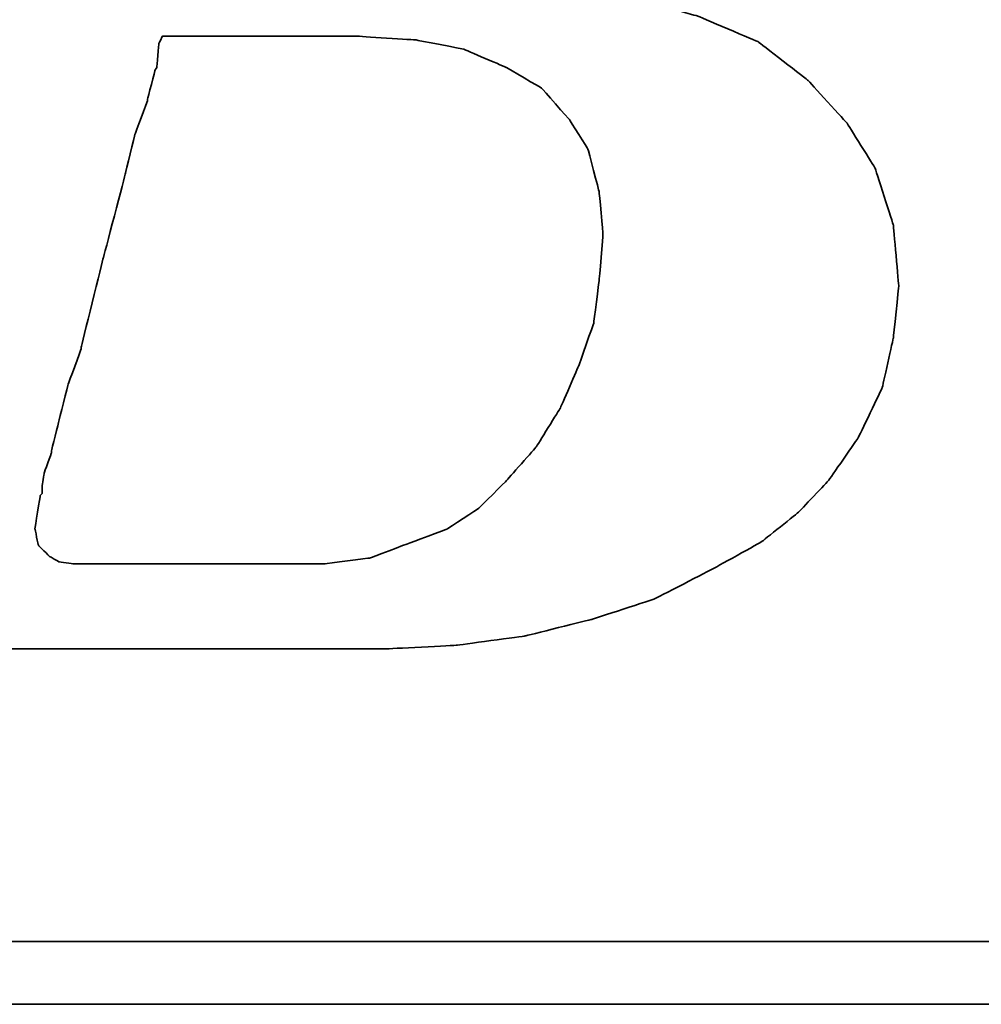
# Model space of a CAD drawing. Header units: millimetres. Extents: x 748 to 1024, y 329 to 423.
# Tile 29 of 52: x 956.03 to 957.21, y 360.04 to 361.25. Entities that reach past the tile are written whole.
import ezdxf

# ---------------------------------------------------------------- set-up
doc = ezdxf.new("R2010")
doc.units = ezdxf.units.MM
doc.header["$LTSCALE"] = 0.15
doc.layers.add('DIM', color=4, linetype='CONTINUOUS')
doc.layers.add('layer 1', color=7, linetype='CONTINUOUS')

# ---------------------------------------------------------------- blocks, each defined once
blk = doc.blocks.new('TBI MOTION logo(完整正式版)')
at = {"layer": 'layer 1', "color": 22, "lineweight": 35}
for points, knots in [([(-64.65375, -6.86375), (-64.65375, -6.86375), (-64.84375, -7.29625), (-64.84375, -7.29625), (-64.84375, -7.29625), (-64.84375, -7.29625), (-64.86875, -7.34375), (-64.86875, -7.34375), (-64.86875, -7.34375), (-64.86875, -7.34375), (-64.86875, -7.36875), (-64.86875, -7.36875), (-64.86875, -7.36875), (-64.86875, -7.36875), (-65.15375, -7.65375), (-65.15375, -7.65375), (-65.15375, -7.65375), (-65.15375, -7.65375), (-65.17875, -7.65375), (-65.17875, -7.65375), (-65.17875, -7.65375), (-65.17875, -7.65375), (-65.20375, -7.67875), (-65.20375, -7.67875), (-65.20375, -7.67875), (-65.20375, -7.67875), (-65.58875, -7.87125), (-65.58875, -7.87125), (-65.58875, -7.87125), (-65.58875, -7.87125), (-65.63375, -7.87125), (-65.63375, -7.87125), (-65.63375, -7.87125), (-65.63375, -7.87125), (-65.65875, -7.89375), (-65.65875, -7.89375), (-65.65875, -7.89375), (-65.65875, -7.89375), (-66.09375, -7.94375), (-66.09375, -7.94375), (-66.09375, -7.94375), (-66.09375, -7.94375), (-66.11375, -7.94375), (-66.11375, -7.94375), (-66.11375, -7.94375), (-66.11375, -7.94375), (-66.16375, -7.94375), (-66.16375, -7.94375), (-66.16375, -7.94375), (-66.16375, -7.94375), (-66.30875, -7.94375), (-66.30875, -7.94375), (-66.30875, -7.94375), (-66.30875, -7.94375), (-66.69375, -7.94375), (-66.69375, -7.94375), (-66.69375, -7.94375), (-66.69375, -7.94375), (-67.07375, -7.94375), (-67.07375, -7.94375), (-67.07375, -7.94375), (-67.07375, -7.94375), (-67.12375, -7.94375), (-67.12375, -7.94375), (-67.12375, -7.94375), (-67.12375, -7.94375), (-67.12375, -7.96625), (-67.12375, -7.96625), (-67.12375, -7.96625), (-67.12375, -7.96625), (-67.14875, -7.99125), (-67.14875, -7.99125), (-67.14875, -7.99125), (-67.14875, -7.99125), (-67.24375, -8.34875), (-67.24375, -8.34875), (-67.24375, -8.34875), (-67.24375, -8.34875), (-67.31375, -8.68625), (-67.31375, -8.68625), (-67.31375, -8.68625), (-67.31375, -8.68625), (-67.26875, -8.68625), (-67.26875, -8.68625), (-67.26875, -8.68625), (-67.26875, -8.68625), (-67.07375, -8.68625), (-67.07375, -8.68625), (-67.07375, -8.68625), (-67.07375, -8.68625), (-66.54875, -8.68625), (-66.54875, -8.68625), (-66.54875, -8.68625), (-66.54875, -8.68625), (-65.82625, -8.68625), (-65.82625, -8.68625), (-65.82625, -8.68625), (-65.82625, -8.68625), (-65.01375, -8.68625), (-65.01375, -8.68625), (-65.01375, -8.68625), (-65.01375, -8.68625), (-64.05375, -8.68625), (-64.05375, -8.68625), (-64.05375, -8.68625), (-64.05375, -8.68625), (-62.08375, -8.68625), (-62.08375, -8.68625), (-62.08375, -8.68625), (-62.08375, -8.68625), (-60.06875, -8.68625), (-60.06875, -8.68625), (-60.06875, -8.68625), (-60.06875, -8.68625), (-59.10875, -8.68625), (-59.10875, -8.68625), (-59.10875, -8.68625), (-59.10875, -8.68625), (-58.29375, -8.68625), (-58.29375, -8.68625), (-58.29375, -8.68625), (-58.29375, -8.68625), (-57.57375, -8.68625), (-57.57375, -8.68625), (-57.57375, -8.68625), (-57.57375, -8.68625), (-57.04875, -8.68625), (-57.04875, -8.68625), (-57.04875, -8.68625), (-57.04875, -8.68625), (-56.85375, -8.68625), (-56.85375, -8.68625), (-56.85375, -8.68625), (-56.85375, -8.68625), (-56.70875, -8.68625), (-56.70875, -8.68625), (-56.70875, -8.68625), (-56.70875, -8.68625), (-56.61375, -8.68625), (-56.61375, -8.68625), (-56.61375, -8.68625), (-56.61375, -8.68625), (-56.56875, -8.68625), (-56.56875, -8.68625), (-56.56875, -8.68625), (-56.56875, -8.68625), (-55.65375, -8.63875), (-55.65375, -8.63875), (-55.65375, -8.63875), (-55.65375, -8.63875), (-54.76875, -8.51875), (-54.76875, -8.51875), (-54.76875, -8.51875), (-54.76875, -8.51875), (-53.90375, -8.30375), (-53.90375, -8.30375), (-53.90375, -8.30375), (-53.90375, -8.30375), (-53.08875, -8.03875), (-53.08875, -8.03875), (-53.08875, -8.03875), (-53.08875, -8.03875), (-52.34375, -7.65375), (-52.34375, -7.65375), (-52.34375, -7.65375), (-52.34375, -7.65375), (-51.69875, -7.29625), (-51.69875, -7.29625), (-51.69875, -7.29625), (-51.69875, -7.29625), (-51.21875, -6.91125), (-51.21875, -6.91125), (-51.21875, -6.91125), (-51.21875, -6.91125), (-50.83375, -6.50375), (-50.83375, -6.50375), (-50.83375, -6.50375), (-50.83375, -6.50375), (-50.44875, -5.94875), (-50.44875, -5.94875), (-50.44875, -5.94875), (-50.44875, -5.94875), (-50.13875, -5.30375), (-50.13875, -5.30375), (-50.13875, -5.30375), (-50.13875, -5.30375), (-49.99375, -4.65375), (-49.99375, -4.65375), (-49.99375, -4.65375), (-49.99375, -4.65375), (-49.92375, -3.98375), (-49.92375, -3.98375), (-49.92375, -3.98375), (-49.92375, -3.98375), (-49.99375, -3.19374), (-49.99375, -3.19374), (-49.99375, -3.19374), (-49.99375, -3.19374), (-50.23374, -2.44874), (-50.23374, -2.44874), (-50.23374, -2.44874), (-50.23374, -2.44874), (-50.59375, -1.87374), (-50.59375, -1.87374), (-50.59375, -1.87374), (-50.59375, -1.87374), (-51.09875, -1.31874), (-51.09875, -1.31874), (-51.09875, -1.31874), (-51.09875, -1.31874), (-51.74375, -0.81875), (-51.74375, -0.81875), (-51.74375, -0.81875), (-51.74375, -0.81875), (-52.53875, -0.48125), (-52.53875, -0.48125), (-52.53875, -0.48125), (-52.53875, -0.48125), (-53.47375, -0.21875), (-53.47375, -0.21875), (-53.47375, -0.21875), (-53.47375, -0.21875), (-54.52875, -0.04874), (-54.52875, -0.04874), (-54.52875, -0.04874), (-54.52875, -0.04874), (-55.65375, 0.12125), (-55.65375, 0.12125), (-55.65375, 0.12125), (-55.65375, 0.12125), (-54.50375, 0.28624), (-54.50375, 0.28624), (-54.50375, 0.28624), (-54.50375, 0.28624), (-53.83375, 0.38124), (-53.83375, 0.38124), (-53.83375, 0.38124), (-53.83375, 0.38124), (-53.18375, 0.50125), (-53.18375, 0.50125), (-53.18375, 0.50125), (-53.18375, 0.50125), (-52.55875, 0.66874), (-52.55875, 0.66874), (-52.55875, 0.66874), (-52.55875, 0.66874), (-52.03375, 0.86124), (-52.03375, 0.86124), (-52.03375, 0.86124), (-52.03375, 0.86124), (-51.50374, 1.03124), (-51.50374, 1.03124), (-51.50374, 1.03124), (-51.50374, 1.03124), (-51.09875, 1.27125), (-51.09875, 1.27125), (-51.09875, 1.27125), (-51.09875, 1.27125), (-50.71375, 1.48624), (-50.71375, 1.48624), (-50.71375, 1.48624), (-50.71375, 1.48624), (-50.37625, 1.77625), (-50.37625, 1.77625), (-50.37625, 1.77625), (-50.37625, 1.77625), (-49.82375, 2.37625), (-49.82375, 2.37625), (-49.82375, 2.37625), (-49.82375, 2.37625), (-49.41875, 2.99625), (-49.41875, 2.99625), (-49.41875, 2.99625), (-49.41875, 2.99625), (-49.22375, 3.76625), (-49.22375, 3.76625), (-49.22375, 3.76625), (-49.22375, 3.76625), (-49.15375, 4.50874), (-49.15375, 4.50874), (-49.15375, 4.50874), (-49.15375, 4.50874), (-49.20375, 5.25125), (-49.20375, 5.25125), (-49.20375, 5.25125), (-49.20375, 5.25125), (-49.41875, 5.92625), (-49.41875, 5.92625), (-49.41875, 5.92625), (-49.41875, 5.92625), (-49.77875, 6.47625), (-49.77875, 6.47625), (-49.77875, 6.47625), (-49.77875, 6.47625), (-50.33125, 7.02624), (-50.33125, 7.02624), (-50.33125, 7.02624), (-50.33125, 7.02624), (-51.00125, 7.43625), (-51.00125, 7.43625), (-51.00125, 7.43625), (-51.00125, 7.43625), (-51.79375, 7.72625), (-51.79375, 7.72625), (-51.79375, 7.72625), (-51.79375, 7.72625), (-52.72875, 7.89124), (-52.72875, 7.89124), (-52.72875, 7.89124), (-52.72875, 7.89124), (-53.83375, 7.98625), (-53.83375, 7.98625), (-53.83375, 7.98625), (-53.83375, 7.98625), (-53.92875, 7.98625), (-53.92875, 7.98625), (-53.92875, 7.98625), (-53.92875, 7.98625), (-54.26375, 7.98625), (-54.26375, 7.98625), (-54.26375, 7.98625), (-54.26375, 7.98625), (-54.74375, 7.98625), (-54.74375, 7.98625), (-54.74375, 7.98625), (-54.74375, 7.98625), (-55.36875, 7.98625), (-55.36875, 7.98625), (-55.36875, 7.98625), (-55.36875, 7.98625), (-56.13375, 7.98625), (-56.13375, 7.98625), (-56.13375, 7.98625), (-56.13375, 7.98625), (-56.94875, 7.98625), (-56.94875, 7.98625), (-56.94875, 7.98625), (-56.94875, 7.98625), (-58.77625, 7.98625), (-58.77625, 7.98625), (-58.77625, 7.98625), (-58.77625, 7.98625), (-60.59875, 7.98625), (-60.59875, 7.98625), (-60.59875, 7.98625), (-60.59875, 7.98625), (-61.41375, 7.98625), (-61.41375, 7.98625), (-61.41375, 7.98625), (-61.41375, 7.98625), (-62.17875, 7.98625), (-62.17875, 7.98625), (-62.17875, 7.98625), (-62.17875, 7.98625), (-62.80375, 7.98625), (-62.80375, 7.98625), (-62.80375, 7.98625), (-62.80375, 7.98625), (-63.30625, 7.98625), (-63.30625, 7.98625), (-63.30625, 7.98625), (-63.30625, 7.98625), (-63.57375, 7.98625), (-63.57375, 7.98625), (-63.57375, 7.98625), (-63.57375, 7.98625), (-63.57375, 7.96375), (-63.57375, 7.96375), (-63.57375, 7.96375), (-63.57375, 7.96375), (-63.59875, 7.94125), (-63.59875, 7.94125), (-63.59875, 7.94125), (-63.59875, 7.94125), (-63.69375, 7.55625), (-63.69375, 7.55625), (-63.69375, 7.55625), (-63.69375, 7.55625), (-63.76375, 7.24624), (-63.76375, 7.24624), (-63.76375, 7.24624), (-63.76375, 7.24624), (-63.23875, 7.24624), (-63.23875, 7.24624), (-63.23875, 7.24624), (-63.23875, 7.24624), (-62.75875, 7.24624), (-62.75875, 7.24624), (-62.75875, 7.24624), (-62.75875, 7.24624), (-62.61125, 7.24624), (-62.61125, 7.24624), (-62.61125, 7.24624), (-62.61125, 7.24624), (-62.56625, 7.24624), (-62.56625, 7.24624), (-62.56625, 7.24624), (-62.56625, 7.24624), (-62.22875, 7.24624), (-62.22875, 7.24624), (-62.22875, 7.24624), (-62.22875, 7.24624), (-62.20375, 7.24624), (-62.20375, 7.24624), (-62.20375, 7.24624), (-62.20375, 7.24624), (-62.17875, 7.21875), (-62.17875, 7.21875), (-62.17875, 7.21875), (-62.17875, 7.21875), (-61.96375, 7.17125), (-61.96375, 7.17125), (-61.96375, 7.17125), (-61.96375, 7.17125), (-61.72375, 7.12624), (-61.72375, 7.12624), (-61.72375, 7.12624), (-61.72375, 7.12624), (-61.70375, 7.12624), (-61.70375, 7.12624), (-61.70375, 7.12624), (-61.70375, 7.12624), (-61.55875, 7.07624), (-61.55875, 7.07624), (-61.55875, 7.07624), (-61.55875, 7.07624), (-61.50875, 7.07624), (-61.50875, 7.07624), (-61.50875, 7.07624), (-61.50875, 7.07624), (-61.48375, 7.02624), (-61.48375, 7.02624), (-61.48375, 7.02624), (-61.48375, 7.02624), (-61.31875, 6.83375), (-61.31875, 6.83375), (-61.31875, 6.83375), (-61.31875, 6.83375), (-61.29375, 6.81125), (-61.29375, 6.81125), (-61.29375, 6.81125), (-61.29375, 6.81125), (-61.29375, 6.78625), (-61.29375, 6.78625), (-61.29375, 6.78625), (-61.29375, 6.78625), (-61.19875, 6.50124), (-61.19875, 6.50124), (-61.19875, 6.50124), (-61.19875, 6.50124), (-61.17375, 6.45124), (-61.17375, 6.45124), (-61.17375, 6.45124), (-61.17375, 6.45124), (-61.19875, 6.40625), (-61.19875, 6.40625), (-61.19875, 6.40625), (-61.19875, 6.40625), (-61.26875, 5.99624), (-61.26875, 5.99624), (-61.26875, 5.99624), (-61.26875, 5.99624), (-61.26875, 5.85125), (-61.26875, 5.85125), (-61.26875, 5.85125), (-61.26875, 5.85125), (-61.26875, 5.82625), (-61.26875, 5.82625), (-61.26875, 5.82625), (-61.26875, 5.82625), (-61.29375, 5.80625), (-61.29375, 5.80625), (-61.29375, 5.80625), (-61.29375, 5.80625), (-61.34125, 5.66125), (-61.34125, 5.66125), (-61.34125, 5.66125), (-61.34125, 5.66125), (-61.41375, 5.44625), (-61.41375, 5.44625), (-61.41375, 5.44625), (-61.41375, 5.44625), (-61.48375, 5.15625), (-61.48375, 5.15625), (-61.48375, 5.15625), (-61.48375, 5.15625), (-61.58375, 4.82124), (-61.58375, 4.82124), (-61.58375, 4.82124), (-61.58375, 4.82124), (-61.79875, 4.00375), (-61.79875, 4.00375), (-61.79875, 4.00375), (-61.79875, 4.00375), (-62.05875, 2.99625), (-62.05875, 2.99625), (-62.05875, 2.99625), (-62.05875, 2.99625), (-62.34875, 1.91625), (-62.34875, 1.91625), (-62.34875, 1.91625), (-62.34875, 1.91625), (-62.97375, -0.41124), (-62.97375, -0.41124), (-62.97375, -0.41124), (-62.97375, -0.41124), (-63.59875, -2.75875), (-63.59875, -2.75875), (-63.59875, -2.75875), (-63.59875, -2.75875), (-63.88375, -3.86374), (-63.88375, -3.86374), (-63.88375, -3.86374), (-63.88375, -3.86374), (-64.14875, -4.82374), (-64.14875, -4.82374), (-64.14875, -4.82374), (-64.14875, -4.82374), (-64.36375, -5.64125), (-64.36375, -5.64125), (-64.36375, -5.64125), (-64.36375, -5.64125), (-64.43625, -5.97625), (-64.43625, -5.97625), (-64.43625, -5.97625), (-64.43625, -5.97625), (-64.50875, -6.28625), (-64.50875, -6.28625), (-64.50875, -6.28625), (-64.50875, -6.28625), (-64.50875, -6.30875), (-64.50875, -6.30875), (-64.50875, -6.30875), (-64.50875, -6.30875), (-64.57875, -6.50375), (-64.57875, -6.50375), (-64.57875, -6.50375), (-64.57875, -6.50375), (-64.62875, -6.69625), (-64.62875, -6.69625), (-64.62875, -6.69625), (-64.62875, -6.69625), (-64.62875, -6.76875), (-64.62875, -6.76875), (-64.62875, -6.76875), (-64.62875, -6.76875), (-64.62875, -6.81375), (-64.62875, -6.81375), (-64.62875, -6.81375), (-64.62875, -6.81375), (-64.62875, -6.83875), (-64.62875, -6.83875), (-64.62875, -6.83875), (-64.62875, -6.83875), (-64.65375, -6.86375), (-64.65375, -6.86375)], [0, 0, 0, 0, 0.00719424, 0.00719424, 0.00719424, 0.00719425, 0.01438849, 0.01438849, 0.01438849, 0.0143885, 0.02158273, 0.02158273, 0.02158273, 0.02158274, 0.02877698, 0.02877698, 0.02877698, 0.02877699, 0.03597122, 0.03597122, 0.03597122, 0.03597123, 0.04316547, 0.04316547, 0.04316547, 0.04316548, 0.05035971, 0.05035971, 0.05035971, 0.05035972, 0.05755396, 0.05755396, 0.05755396, 0.05755397, 0.0647482, 0.0647482, 0.0647482, 0.06474821, 0.07194245, 0.07194245, 0.07194245, 0.07194246, 0.07913669, 0.07913669, 0.07913669, 0.0791367, 0.08633094, 0.08633094, 0.08633094, 0.08633095, 0.09352518, 0.09352518, 0.09352518, 0.09352519, 0.10071942, 0.10071942, 0.10071942, 0.10071943, 0.10791367, 0.10791367, 0.10791367, 0.10791368, 0.11510791, 0.11510791, 0.11510791, 0.11510792, 0.12230216, 0.12230216, 0.12230216, 0.12230217, 0.1294964, 0.1294964, 0.1294964, 0.12949641, 0.13669065, 0.13669065, 0.13669065, 0.13669066, 0.14388489, 0.14388489, 0.14388489, 0.1438849, 0.15107914, 0.15107914, 0.15107914, 0.15107915, 0.15827338, 0.15827338, 0.15827338, 0.15827339, 0.16546763, 0.16546763, 0.16546763, 0.16546764, 0.17266187, 0.17266187, 0.17266187, 0.17266188, 0.17985612, 0.17985612, 0.17985612, 0.17985613, 0.18705036, 0.18705036, 0.18705036, 0.18705037, 0.1942446, 0.1942446, 0.1942446, 0.19424461, 0.20143885, 0.20143885, 0.20143885, 0.20143886, 0.20863309, 0.20863309, 0.20863309, 0.2086331, 0.21582734, 0.21582734, 0.21582734, 0.21582735, 0.22302158, 0.22302158, 0.22302158, 0.22302159, 0.23021583, 0.23021583, 0.23021583, 0.23021584, 0.23741007, 0.23741007, 0.23741007, 0.23741008, 0.24460432, 0.24460432, 0.24460432, 0.24460433, 0.25179856, 0.25179856, 0.25179856, 0.25179857, 0.25899281, 0.25899281, 0.25899281, 0.25899282, 0.26618705, 0.26618705, 0.26618705, 0.26618706, 0.27338129, 0.27338129, 0.27338129, 0.2733813, 0.28057554, 0.28057554, 0.28057554, 0.28057555, 0.28776978, 0.28776978, 0.28776978, 0.28776979, 0.29496403, 0.29496403, 0.29496403, 0.29496404, 0.30215827, 0.30215827, 0.30215827, 0.30215828, 0.30935252, 0.30935252, 0.30935252, 0.30935253, 0.31654676, 0.31654676, 0.31654676, 0.31654677, 0.32374101, 0.32374101, 0.32374101, 0.32374102, 0.33093525, 0.33093525, 0.33093525, 0.33093526, 0.3381295, 0.3381295, 0.3381295, 0.33812951, 0.34532374, 0.34532374, 0.34532374, 0.34532375, 0.35251799, 0.35251799, 0.35251799, 0.352518, 0.35971223, 0.35971223, 0.35971223, 0.35971224, 0.36690647, 0.36690647, 0.36690647, 0.36690648, 0.37410072, 0.37410072, 0.37410072, 0.37410073, 0.38129496, 0.38129496, 0.38129496, 0.38129497, 0.38848921, 0.38848921, 0.38848921, 0.38848922, 0.39568345, 0.39568345, 0.39568345, 0.39568346, 0.4028777, 0.4028777, 0.4028777, 0.40287771, 0.41007194, 0.41007194, 0.41007194, 0.41007195, 0.41726619, 0.41726619, 0.41726619, 0.4172662, 0.42446043, 0.42446043, 0.42446043, 0.42446044, 0.43165468, 0.43165468, 0.43165468, 0.43165469, 0.43884892, 0.43884892, 0.43884892, 0.43884893, 0.44604317, 0.44604317, 0.44604317, 0.44604318, 0.45323741, 0.45323741, 0.45323741, 0.45323742, 0.46043165, 0.46043165, 0.46043165, 0.46043166, 0.4676259, 0.4676259, 0.4676259, 0.46762591, 0.47482014, 0.47482014, 0.47482014, 0.47482015, 0.48201439, 0.48201439, 0.48201439, 0.4820144, 0.48920863, 0.48920863, 0.48920863, 0.48920864, 0.49640288, 0.49640288, 0.49640288, 0.49640289, 0.50359712, 0.50359712, 0.50359712, 0.50359713, 0.51079137, 0.51079137, 0.51079137, 0.51079138, 0.51798561, 0.51798561, 0.51798561, 0.51798562, 0.52517986, 0.52517986, 0.52517986, 0.52517987, 0.5323741, 0.5323741, 0.5323741, 0.53237411, 0.53956835, 0.53956835, 0.53956835, 0.53956836, 0.54676259, 0.54676259, 0.54676259, 0.5467626, 0.55395683, 0.55395683, 0.55395683, 0.55395684, 0.56115108, 0.56115108, 0.56115108, 0.56115109, 0.56834532, 0.56834532, 0.56834532, 0.56834533, 0.57553957, 0.57553957, 0.57553957, 0.57553958, 0.58273381, 0.58273381, 0.58273381, 0.58273382, 0.58992806, 0.58992806, 0.58992806, 0.58992807, 0.5971223, 0.5971223, 0.5971223, 0.59712231, 0.60431655, 0.60431655, 0.60431655, 0.60431656, 0.61151079, 0.61151079, 0.61151079, 0.6115108, 0.61870504, 0.61870504, 0.61870504, 0.61870505, 0.62589928, 0.62589928, 0.62589928, 0.62589929, 0.63309353, 0.63309353, 0.63309353, 0.63309354, 0.64028777, 0.64028777, 0.64028777, 0.64028778, 0.64748201, 0.64748201, 0.64748201, 0.64748202, 0.65467626, 0.65467626, 0.65467626, 0.65467627, 0.6618705, 0.6618705, 0.6618705, 0.66187051, 0.66906475, 0.66906475, 0.66906475, 0.66906476, 0.67625899, 0.67625899, 0.67625899, 0.676259, 0.68345324, 0.68345324, 0.68345324, 0.68345325, 0.69064748, 0.69064748, 0.69064748, 0.69064749, 0.69784173, 0.69784173, 0.69784173, 0.69784174, 0.70503597, 0.70503597, 0.70503597, 0.70503598, 0.71223022, 0.71223022, 0.71223022, 0.71223023, 0.71942446, 0.71942446, 0.71942446, 0.71942447, 0.72661871, 0.72661871, 0.72661871, 0.72661872, 0.73381295, 0.73381295, 0.73381295, 0.73381296, 0.74100719, 0.74100719, 0.74100719, 0.7410072, 0.74820144, 0.74820144, 0.74820144, 0.74820145, 0.75539568, 0.75539568, 0.75539568, 0.75539569, 0.76258993, 0.76258993, 0.76258993, 0.76258994, 0.76978417, 0.76978417, 0.76978417, 0.76978418, 0.77697842, 0.77697842, 0.77697842, 0.77697843, 0.78417266, 0.78417266, 0.78417266, 0.78417267, 0.79136691, 0.79136691, 0.79136691, 0.79136692, 0.79856115, 0.79856115, 0.79856115, 0.79856116, 0.8057554, 0.8057554, 0.8057554, 0.80575541, 0.81294964, 0.81294964, 0.81294964, 0.81294965, 0.82014388, 0.82014388, 0.82014388, 0.82014389, 0.82733813, 0.82733813, 0.82733813, 0.82733814, 0.83453237, 0.83453237, 0.83453237, 0.83453238, 0.84172662, 0.84172662, 0.84172662, 0.84172663, 0.84892086, 0.84892086, 0.84892086, 0.84892087, 0.85611511, 0.85611511, 0.85611511, 0.85611512, 0.86330935, 0.86330935, 0.86330935, 0.86330936, 0.8705036, 0.8705036, 0.8705036, 0.87050361, 0.87769784, 0.87769784, 0.87769784, 0.87769785, 0.88489209, 0.88489209, 0.88489209, 0.8848921, 0.89208633, 0.89208633, 0.89208633, 0.89208634, 0.89928058, 0.89928058, 0.89928058, 0.89928059, 0.90647482, 0.90647482, 0.90647482, 0.90647483, 0.91366906, 0.91366906, 0.91366906, 0.91366907, 0.92086331, 0.92086331, 0.92086331, 0.92086332, 0.92805755, 0.92805755, 0.92805755, 0.92805756, 0.9352518, 0.9352518, 0.9352518, 0.93525181, 0.94244604, 0.94244604, 0.94244604, 0.94244605, 0.94964029, 0.94964029, 0.94964029, 0.9496403, 0.95683453, 0.95683453, 0.95683453, 0.95683454, 0.96402878, 0.96402878, 0.96402878, 0.96402879, 0.97122302, 0.97122302, 0.97122302, 0.97122303, 0.97841727, 0.97841727, 0.97841727, 0.97841728, 0.98561151, 0.98561151, 0.98561151, 0.98561152, 0.99280576, 0.99280576, 0.99280576, 0.99280577, 1, 1, 1, 1]), ([(-61.03125, -6.57375), (-61.03125, -6.57375), (-61.03125, -6.67125), (-61.03125, -6.67125), (-61.03125, -6.67125), (-61.03125, -6.67125), (-61.05375, -6.69625), (-61.05375, -6.69625), (-61.05375, -6.69625), (-61.05375, -6.69625), (-61.12375, -7.12875), (-61.12375, -7.12875), (-61.12375, -7.12875), (-61.12375, -7.12875), (-61.07875, -7.34375), (-61.07875, -7.34375), (-61.07875, -7.34375), (-61.07875, -7.34375), (-60.93375, -7.48875), (-60.93375, -7.48875), (-60.93375, -7.48875), (-60.93375, -7.48875), (-60.81375, -7.55625), (-60.81375, -7.55625), (-60.81375, -7.55625), (-60.81375, -7.55625), (-60.62375, -7.58375), (-60.62375, -7.58375), (-60.62375, -7.58375), (-60.62375, -7.58375), (-60.30875, -7.58375), (-60.30875, -7.58375), (-60.30875, -7.58375), (-60.30875, -7.58375), (-59.97375, -7.58375), (-59.97375, -7.58375), (-59.97375, -7.58375), (-59.97375, -7.58375), (-59.87875, -7.58375), (-59.87875, -7.58375), (-59.87875, -7.58375), (-59.87875, -7.58375), (-59.63625, -7.58375), (-59.63625, -7.58375), (-59.63625, -7.58375), (-59.63625, -7.58375), (-58.96875, -7.58375), (-58.96875, -7.58375), (-58.96875, -7.58375), (-58.96875, -7.58375), (-58.29375, -7.58375), (-58.29375, -7.58375), (-58.29375, -7.58375), (-58.29375, -7.58375), (-58.05375, -7.58375), (-58.05375, -7.58375), (-58.05375, -7.58375), (-58.05375, -7.58375), (-57.98375, -7.58375), (-57.98375, -7.58375), (-57.98375, -7.58375), (-57.98375, -7.58375), (-57.35875, -7.58375), (-57.35875, -7.58375), (-57.35875, -7.58375), (-57.35875, -7.58375), (-56.78375, -7.50875), (-56.78375, -7.50875), (-56.78375, -7.50875), (-56.78375, -7.50875), (-56.27875, -7.31875), (-56.27875, -7.31875), (-56.27875, -7.31875), (-56.27875, -7.31875), (-55.77375, -7.12875), (-55.77375, -7.12875), (-55.77375, -7.12875), (-55.77375, -7.12875), (-55.36875, -6.86375), (-55.36875, -6.86375), (-55.36875, -6.86375), (-55.36875, -6.86375), (-55.00875, -6.50375), (-55.00875, -6.50375), (-55.00875, -6.50375), (-55.00875, -6.50375), (-54.62375, -6.06875), (-54.62375, -6.06875), (-54.62375, -6.06875), (-54.62375, -6.06875), (-54.31375, -5.56875), (-54.31375, -5.56875), (-54.31375, -5.56875), (-54.31375, -5.56875), (-54.07375, -5.01625), (-54.07375, -5.01625), (-54.07375, -5.01625), (-54.07375, -5.01625), (-53.87875, -4.46374), (-53.87875, -4.46374), (-53.87875, -4.46374), (-53.87875, -4.46374), (-53.80875, -3.91375), (-53.80875, -3.91375), (-53.80875, -3.91375), (-53.80875, -3.91375), (-53.75875, -3.31375), (-53.75875, -3.31375), (-53.75875, -3.31375), (-53.75875, -3.31375), (-53.80875, -2.75875), (-53.80875, -2.75875), (-53.80875, -2.75875), (-53.80875, -2.75875), (-53.95375, -2.20875), (-53.95375, -2.20875), (-53.95375, -2.20875), (-53.95375, -2.20875), (-54.19375, -1.82625), (-54.19375, -1.82625), (-54.19375, -1.82625), (-54.19375, -1.82625), (-54.55375, -1.41875), (-54.55375, -1.41875), (-54.55375, -1.41875), (-54.55375, -1.41875), (-55.00875, -1.15125), (-55.00875, -1.15125), (-55.00875, -1.15125), (-55.00875, -1.15125), (-55.56125, -0.91375), (-55.56125, -0.91375), (-55.56125, -0.91375), (-55.56125, -0.91375), (-56.18125, -0.79375), (-56.18125, -0.79375), (-56.18125, -0.79375), (-56.18125, -0.79375), (-56.94875, -0.74374), (-56.94875, -0.74374), (-56.94875, -0.74374), (-56.94875, -0.74374), (-56.99875, -0.74374), (-56.99875, -0.74374), (-56.99875, -0.74374), (-56.99875, -0.74374), (-57.09375, -0.74374), (-57.09375, -0.74374), (-57.09375, -0.74374), (-57.09375, -0.74374), (-57.38375, -0.74374), (-57.38375, -0.74374), (-57.38375, -0.74374), (-57.38375, -0.74374), (-57.76875, -0.74374), (-57.76875, -0.74374), (-57.76875, -0.74374), (-57.76875, -0.74374), (-58.24625, -0.74374), (-58.24625, -0.74374), (-58.24625, -0.74374), (-58.24625, -0.74374), (-58.72875, -0.74374), (-58.72875, -0.74374), (-58.72875, -0.74374), (-58.72875, -0.74374), (-59.20875, -0.74374), (-59.20875, -0.74374), (-59.20875, -0.74374), (-59.20875, -0.74374), (-59.46875, -0.74374), (-59.46875, -0.74374), (-59.46875, -0.74374), (-59.46875, -0.74374), (-59.51625, -0.83875), (-59.51625, -0.83875), (-59.51625, -0.83875), (-59.51625, -0.83875), (-59.54375, -1.15125), (-59.54375, -1.15125), (-59.54375, -1.15125), (-59.54375, -1.15125), (-59.56375, -1.17874), (-59.56375, -1.17874), (-59.56375, -1.17874), (-59.56375, -1.17874), (-59.66375, -1.55875), (-59.66375, -1.55875), (-59.66375, -1.55875), (-59.66375, -1.55875), (-59.66375, -1.58375), (-59.66375, -1.58375), (-59.66375, -1.58375), (-59.66375, -1.58375), (-59.82875, -2.01874), (-59.82875, -2.01874), (-59.82875, -2.01874), (-59.82875, -2.01874), (-59.94875, -2.52125), (-59.94875, -2.52125), (-59.94875, -2.52125), (-59.94875, -2.52125), (-60.23875, -3.62375), (-60.23875, -3.62375), (-60.23875, -3.62375), (-60.23875, -3.62375), (-60.52375, -4.77624), (-60.52375, -4.77624), (-60.52375, -4.77624), (-60.52375, -4.77624), (-60.52375, -4.79874), (-60.52375, -4.79874), (-60.52375, -4.79874), (-60.52375, -4.79874), (-60.69125, -5.25375), (-60.69125, -5.25375), (-60.69125, -5.25375), (-60.69125, -5.25375), (-60.81375, -5.73625), (-60.81375, -5.73625), (-60.81375, -5.73625), (-60.81375, -5.73625), (-60.90875, -6.11875), (-60.90875, -6.11875), (-60.90875, -6.11875), (-60.90875, -6.11875), (-60.90875, -6.14375), (-60.90875, -6.14375), (-60.90875, -6.14375), (-60.90875, -6.14375), (-61.00375, -6.40875), (-61.00375, -6.40875), (-61.00375, -6.40875), (-61.00375, -6.40875), (-61.03125, -6.57375), (-61.03125, -6.57375)], [0, 0, 0, 0, 0.01694915, 0.01694915, 0.01694915, 0.01694916, 0.03389831, 0.03389831, 0.03389831, 0.03389832, 0.05084746, 0.05084746, 0.05084746, 0.05084747, 0.06779661, 0.06779661, 0.06779661, 0.06779662, 0.08474576, 0.08474576, 0.08474576, 0.08474577, 0.10169492, 0.10169492, 0.10169492, 0.10169493, 0.11864407, 0.11864407, 0.11864407, 0.11864408, 0.13559322, 0.13559322, 0.13559322, 0.13559323, 0.15254237, 0.15254237, 0.15254237, 0.15254238, 0.16949153, 0.16949153, 0.16949153, 0.16949154, 0.18644068, 0.18644068, 0.18644068, 0.18644069, 0.20338983, 0.20338983, 0.20338983, 0.20338984, 0.22033898, 0.22033898, 0.22033898, 0.22033899, 0.23728814, 0.23728814, 0.23728814, 0.23728815, 0.25423729, 0.25423729, 0.25423729, 0.2542373, 0.27118644, 0.27118644, 0.27118644, 0.27118645, 0.28813559, 0.28813559, 0.28813559, 0.2881356, 0.30508475, 0.30508475, 0.30508475, 0.30508476, 0.3220339, 0.3220339, 0.3220339, 0.32203391, 0.33898305, 0.33898305, 0.33898305, 0.33898306, 0.3559322, 0.3559322, 0.3559322, 0.35593221, 0.37288136, 0.37288136, 0.37288136, 0.37288137, 0.38983051, 0.38983051, 0.38983051, 0.38983052, 0.40677966, 0.40677966, 0.40677966, 0.40677967, 0.42372881, 0.42372881, 0.42372881, 0.42372882, 0.44067797, 0.44067797, 0.44067797, 0.44067798, 0.45762712, 0.45762712, 0.45762712, 0.45762713, 0.47457627, 0.47457627, 0.47457627, 0.47457628, 0.49152542, 0.49152542, 0.49152542, 0.49152543, 0.50847458, 0.50847458, 0.50847458, 0.50847459, 0.52542373, 0.52542373, 0.52542373, 0.52542374, 0.54237288, 0.54237288, 0.54237288, 0.54237289, 0.55932203, 0.55932203, 0.55932203, 0.55932204, 0.57627119, 0.57627119, 0.57627119, 0.5762712, 0.59322034, 0.59322034, 0.59322034, 0.59322035, 0.61016949, 0.61016949, 0.61016949, 0.6101695, 0.62711864, 0.62711864, 0.62711864, 0.62711865, 0.6440678, 0.6440678, 0.6440678, 0.64406781, 0.66101695, 0.66101695, 0.66101695, 0.66101696, 0.6779661, 0.6779661, 0.6779661, 0.67796611, 0.69491525, 0.69491525, 0.69491525, 0.69491526, 0.71186441, 0.71186441, 0.71186441, 0.71186442, 0.72881356, 0.72881356, 0.72881356, 0.72881357, 0.74576271, 0.74576271, 0.74576271, 0.74576272, 0.76271186, 0.76271186, 0.76271186, 0.76271187, 0.77966102, 0.77966102, 0.77966102, 0.77966103, 0.79661017, 0.79661017, 0.79661017, 0.79661018, 0.81355932, 0.81355932, 0.81355932, 0.81355933, 0.83050847, 0.83050847, 0.83050847, 0.83050848, 0.84745763, 0.84745763, 0.84745763, 0.84745764, 0.86440678, 0.86440678, 0.86440678, 0.86440679, 0.88135593, 0.88135593, 0.88135593, 0.88135594, 0.89830508, 0.89830508, 0.89830508, 0.89830509, 0.91525424, 0.91525424, 0.91525424, 0.91525425, 0.93220339, 0.93220339, 0.93220339, 0.9322034, 0.94915254, 0.94915254, 0.94915254, 0.94915255, 0.96610169, 0.96610169, 0.96610169, 0.9661017, 0.98305085, 0.98305085, 0.98305085, 0.98305086, 1, 1, 1, 1]), ([(75.90875, -9.47875), (75.90875, -9.47875), (75.90875, -12.28625), (75.90875, -12.28625), (75.90875, -12.28625), (75.90875, -12.28625), (75.90875, -12.47875), (75.90875, -12.47875), (75.90875, -12.47875), (75.90875, -12.47875), (75.71625, -12.47875), (75.71625, -12.47875), (75.71625, -12.47875), (75.71625, -12.47875), (-88.32875, -12.47875), (-88.32875, -12.47875), (-88.32875, -12.47875), (-88.32875, -12.47875), (-88.32875, -13.29375), (-88.32875, -13.29375), (-88.32875, -13.29375), (-88.32875, -13.29375), (82.89125, -13.29375), (82.89125, -13.29375), (82.89125, -13.29375), (82.89125, -13.29375), (75.90875, -9.47875), (75.90875, -9.47875)], [0, 0, 0, 0, 0.14285714, 0.14285714, 0.14285714, 0.14285715, 0.28571429, 0.28571429, 0.28571429, 0.2857143, 0.42857143, 0.42857143, 0.42857143, 0.42857144, 0.57142857, 0.57142857, 0.57142857, 0.57142858, 0.71428571, 0.71428571, 0.71428571, 0.71428572, 0.85714286, 0.85714286, 0.85714286, 0.85714287, 1, 1, 1, 1])]:
    blk.add_open_spline(points, degree=3, knots=knots, dxfattribs=at)

msp = doc.modelspace()

# ---------------------------------------------------------------- block references
at = {"layer": 'DIM', "color": 7, "xscale": 0.0948836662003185, "yscale": 0.0948836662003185, "zscale": 0.0948836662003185}
msp.add_blockref('TBI MOTION logo(完整正式版)', (961.8477, 361.2967), dxfattribs=at)

doc.saveas('drawing.dxf')
